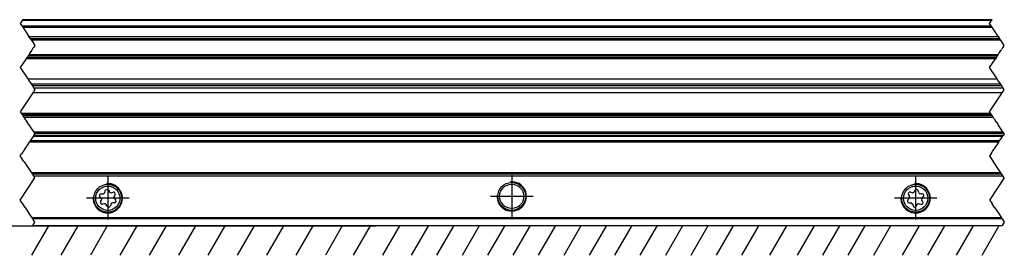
# Model space of a CAD drawing. Header units: millimetres. Extents: x -746 to 1006, y -92 to 517.
# Tile 37 of 59: x -363 to -229, y 205 to 237. Entities that reach past the tile are written whole.
import ezdxf

# ---------------------------------------------------------------- set-up
doc = ezdxf.new("R2010")
doc.units = ezdxf.units.MM
doc.linetypes.add('DOT_CENTER', pattern=[14, 12, -1, 0, -1])
doc.layers.add('1', color=7, linetype='Continuous')

# ---------------------------------------------------------------- blocks, each defined once
blk = doc.blocks.new('REGLA_SV2-620-T__19', base_point=(-529.95, 218.55))
at = {"color": 2, "linetype": 'DOT_CENTER'}
for p, q in [((-363.11, 236.45), (-363.38, 236.05)), ((-363.38, 236.05), (-363.16, 235.73)), ((-363.04, 236.55), (-363.11, 236.45)), ((-231.38, 236.05), (-231.11, 236.45)), ((-231.16, 235.73), (-231.38, 236.05)), ((-231.11, 236.45), (-231.04, 236.55)), ((-363.16, 235.73), (-363.04, 235.55)), ((-363.04, 235.55), (-362.2, 234.29)), ((-231.04, 235.55), (-231.16, 235.73)), ((-230.2, 234.29), (-231.04, 235.55)), ((-362.01, 234.01), (-362.2, 234.29)), ((-362.01, 234.01), (-361.88, 233.81)), ((-361.88, 233.81), (-361.68, 233.5)), ((-361.68, 233.5), (-361.38, 233.05)), ((-230.2, 234.29), (-230.01, 234.01)), ((-229.88, 233.81), (-230.01, 234.01)), ((-229.68, 233.5), (-229.88, 233.81)), ((-229.38, 233.05), (-229.68, 233.5)), ((-362.11, 231.95), (-362.22, 231.78)), ((-362.01, 232.09), (-362.11, 231.95)), ((-361.84, 232.35), (-362.01, 232.09)), ((-361.77, 232.46), (-361.84, 232.35)), ((-361.72, 232.53), (-361.77, 232.46)), ((-361.72, 232.53), (-361.6, 232.72)), ((-361.6, 232.72), (-361.52, 232.83)), ((-361.38, 233.05), (-361.52, 232.83)), ((-230.22, 231.78), (-230.11, 231.95)), ((-230.11, 231.95), (-230.01, 232.09)), ((-230.01, 232.09), (-229.84, 232.35)), ((-229.84, 232.35), (-229.77, 232.46)), ((-229.77, 232.46), (-229.72, 232.53)), ((-229.6, 232.72), (-229.72, 232.53)), ((-229.52, 232.83), (-229.6, 232.72)), ((-229.52, 232.83), (-229.38, 233.05)), ((-362.58, 231.24), (-363.38, 230.05)), ((-362.58, 231.24), (-362.45, 231.44)), ((-362.35, 231.58), (-362.45, 231.44)), ((-362.3, 231.66), (-362.35, 231.58)), ((-362.22, 231.78), (-362.3, 231.66)), ((-231.38, 230.05), (-230.58, 231.24)), ((-230.45, 231.44), (-230.58, 231.24)), ((-230.45, 231.44), (-230.35, 231.58)), ((-230.35, 231.58), (-230.31, 231.66)), ((-230.31, 231.66), (-230.22, 231.78)), ((-363.38, 230.05), (-362.34, 228.5)), ((-230.34, 228.5), (-231.38, 230.05)), ((-362.34, 228.5), (-362.24, 228.35)), ((-362.24, 228.35), (-361.9, 227.84)), ((-230.24, 228.35), (-230.34, 228.5)), ((-229.9, 227.84), (-230.24, 228.35)), ((-361.67, 226.6), (-363.38, 224.05)), ((-361.9, 227.84), (-361.71, 227.55)), ((-361.71, 227.55), (-361.52, 227.26)), ((-361.58, 226.75), (-361.67, 226.6)), ((-361.38, 227.05), (-361.58, 226.75)), ((-361.52, 227.26), (-361.38, 227.05)), ((-231.38, 224.05), (-229.68, 226.6)), ((-229.71, 227.55), (-229.9, 227.84)), ((-229.52, 227.26), (-229.71, 227.55)), ((-229.68, 226.6), (-229.58, 226.75)), ((-229.58, 226.75), (-229.38, 227.05)), ((-229.38, 227.05), (-229.52, 227.26)), ((-363.38, 224.05), (-363.25, 223.86)), ((-231.25, 223.86), (-231.38, 224.05)), ((-363.25, 223.86), (-363.12, 223.66)), ((-363.12, 223.66), (-363.02, 223.52)), ((-363.02, 223.52), (-362.97, 223.44)), ((-362.97, 223.44), (-362.89, 223.32)), ((-362.89, 223.32), (-362.78, 223.15)), ((-362.78, 223.15), (-362.68, 223.01)), ((-362.68, 223.01), (-362.6, 222.89)), ((-362.6, 222.89), (-362.51, 222.75)), ((-362.51, 222.75), (-362.44, 222.64)), ((-362.44, 222.64), (-362.39, 222.57)), ((-362.27, 222.38), (-362.39, 222.57)), ((-231.12, 223.66), (-231.25, 223.86)), ((-231.02, 223.52), (-231.12, 223.66)), ((-230.97, 223.44), (-231.02, 223.52)), ((-230.89, 223.32), (-230.97, 223.44)), ((-230.78, 223.15), (-230.89, 223.32)), ((-230.68, 223.01), (-230.78, 223.15)), ((-230.6, 222.89), (-230.68, 223.01)), ((-230.51, 222.75), (-230.6, 222.89)), ((-230.44, 222.64), (-230.51, 222.75)), ((-230.39, 222.57), (-230.44, 222.64)), ((-230.39, 222.57), (-230.27, 222.38)), ((-362.21, 222.3), (-362.27, 222.38)), ((-362.19, 222.27), (-362.21, 222.3)), ((-362.19, 222.27), (-361.74, 221.6)), ((-361.74, 221.6), (-361.54, 221.29)), ((-361.54, 221.29), (-361.4, 221.09)), ((-230.27, 222.38), (-230.21, 222.3)), ((-230.21, 222.3), (-230.19, 222.27)), ((-229.74, 221.6), (-230.19, 222.27)), ((-229.54, 221.29), (-229.74, 221.6)), ((-229.4, 221.09), (-229.54, 221.29)), ((-362.14, 219.9), (-362.37, 219.55)), ((-362.02, 220.09), (-362.14, 219.9)), ((-361.63, 220.67), (-362.02, 220.09)), ((-361.61, 220.69), (-361.63, 220.67)), ((-361.54, 220.81), (-361.61, 220.69)), ((-361.54, 220.81), (-361.38, 221.05)), ((-361.38, 221.05), (-361.4, 221.09)), ((-230.37, 219.55), (-230.14, 219.9)), ((-230.14, 219.9), (-230.02, 220.09)), ((-230.02, 220.09), (-229.63, 220.67)), ((-229.63, 220.67), (-229.62, 220.69)), ((-229.62, 220.69), (-229.54, 220.81)), ((-229.38, 221.05), (-229.54, 220.81)), ((-229.4, 221.09), (-229.38, 221.05)), ((-362.5, 219.37), (-362.98, 218.65)), ((-230.98, 218.65), (-230.5, 219.37))]:
    blk.add_line(p, q, dxfattribs=at)
at = {"color": 3, "linetype": 'Continuous'}
for p, q in [((-231.11, 236.45), (-363.11, 236.45)), ((-363.16, 235.73), (-231.16, 235.73)), ((-363.04, 235.55), (-231.04, 235.55)), ((-362.2, 234.29), (-230.2, 234.29)), ((-361.88, 233.81), (-229.88, 233.81)), ((-230.58, 231.24), (-362.58, 231.24)), ((-362.45, 231.44), (-230.45, 231.44)), ((-230.22, 231.78), (-362.22, 231.78)), ((-363.25, 223.86), (-231.25, 223.86)), ((-231.12, 223.66), (-363.12, 223.66)), ((-362.89, 223.32), (-230.89, 223.32)), ((-229.54, 221.29), (-361.54, 221.29)), ((-229.54, 220.81), (-361.54, 220.81))]:
    blk.add_line(p, q, dxfattribs=at)
at = {"color": 7, "linetype": 'Continuous'}
for p, q in [((-231.04, 236.55), (-363.04, 236.55)), ((-362.01, 234.01), (-230.01, 234.01)), ((-230.35, 231.58), (-362.35, 231.58)), ((-362.34, 228.5), (-230.34, 228.5)), ((-361.9, 227.84), (-229.9, 227.84)), ((-229.71, 227.55), (-361.71, 227.55)), ((-229.68, 226.6), (-361.67, 226.6)), ((-229.52, 227.26), (-361.52, 227.26)), ((-363.02, 223.52), (-231.02, 223.52)), ((-229.4, 221.09), (-361.4, 221.09))]:
    blk.add_line(p, q, dxfattribs=at)
blk = doc.blocks.new('SOPORTE_SV2-T__20', base_point=(-532.95, 208.55))
at = {"color": 2, "linetype": 'DOT_CENTER'}
for p, q in [((-362.14, 219.9), (-362.37, 219.55)), ((-362.02, 220.09), (-362.14, 219.9)), ((-361.63, 220.67), (-362.02, 220.09)), ((-361.61, 220.69), (-361.63, 220.67)), ((-230.37, 219.55), (-230.14, 219.9)), ((-230.14, 219.9), (-230.02, 220.09)), ((-230.02, 220.09), (-229.63, 220.67)), ((-229.63, 220.67), (-229.62, 220.69)), ((-363.04, 218.55), (-363.18, 218.35)), ((-362.98, 218.65), (-363.04, 218.55)), ((-362.5, 219.37), (-362.98, 218.65)), ((-362.37, 219.55), (-362.5, 219.37)), ((-231.18, 218.35), (-231.04, 218.55)), ((-231.04, 218.55), (-230.98, 218.65)), ((-230.98, 218.65), (-230.5, 219.37)), ((-230.5, 219.37), (-230.37, 219.55)), ((-363.38, 218.05), (-363.18, 218.35)), ((-362.87, 217.3), (-363.38, 218.05)), ((-362.83, 217.23), (-362.87, 217.3)), ((-362.83, 217.23), (-361.84, 215.75)), ((-231.18, 218.35), (-231.38, 218.05)), ((-231.38, 218.05), (-230.88, 217.3)), ((-230.88, 217.3), (-230.83, 217.23)), ((-229.84, 215.75), (-230.83, 217.23)), ((-363.38, 212.05), (-361.38, 215.05)), ((-361.84, 215.75), (-361.71, 215.55)), ((-361.71, 215.55), (-361.58, 215.35)), ((-361.58, 215.35), (-361.48, 215.2)), ((-361.39, 215.07), (-361.48, 215.2)), ((-361.38, 215.05), (-361.39, 215.07)), ((-229.38, 215.05), (-231.38, 212.05)), ((-229.71, 215.55), (-229.84, 215.75)), ((-229.58, 215.35), (-229.71, 215.55)), ((-229.48, 215.2), (-229.58, 215.35)), ((-229.39, 215.07), (-229.48, 215.2)), ((-229.39, 215.07), (-229.38, 215.05)), ((-363.18, 211.75), (-363.38, 212.05)), ((-231.38, 212.05), (-231.18, 211.75)), ((-363.04, 211.55), (-363.18, 211.75)), ((-362.71, 211.05), (-363.04, 211.55)), ((-362.71, 211.05), (-362.18, 210.25)), ((-231.18, 211.75), (-231.04, 211.55)), ((-230.71, 211.05), (-231.04, 211.55)), ((-230.71, 211.05), (-230.18, 210.25)), ((-362.04, 210.05), (-362.18, 210.25)), ((-361.76, 209.63), (-362.04, 210.05)), ((-361.76, 209.63), (-361.67, 209.49)), ((-361.38, 209.05), (-361.67, 209.49)), ((-230.18, 210.25), (-229.76, 209.63)), ((-229.67, 209.49), (-229.76, 209.63)), ((-229.67, 209.49), (-229.38, 209.05)), ((-361.67, 208.61), (-361.71, 208.55)), ((-361.67, 208.61), (-361.38, 209.05)), ((-229.71, 208.55), (-229.67, 208.61)), ((-229.38, 209.05), (-229.67, 208.61))]:
    blk.add_line(p, q, dxfattribs=at)
at = {"color": 3, "linetype": 'Continuous'}
for p, q in [((-230.14, 219.9), (-362.14, 219.9)), ((-230.02, 220.09), (-362.02, 220.09)), ((-229.63, 220.67), (-361.63, 220.67)), ((-229.84, 215.75), (-361.84, 215.75)), ((-361.58, 215.35), (-229.58, 215.35)), ((-229.76, 209.63), (-361.76, 209.63)), ((-229.67, 209.49), (-361.67, 209.49)), ((-361.67, 208.61), (-229.67, 208.61))]:
    blk.add_line(p, q, dxfattribs=at)
at = {"color": 7, "linetype": 'Continuous'}
for p, q in [((-229.62, 220.69), (-361.61, 220.69)), ((-229.71, 215.55), (-361.71, 215.55)), ((-351.87, 213.08), (-351.8, 213.33)), ((-351.37, 213.39), (-351.24, 213.16)), ((-241.53, 213.39), (-241.66, 213.16)), ((-241.03, 213.08), (-241.1, 213.33)), ((-352.34, 212.33), (-352.52, 212.52)), ((-352.43, 211.82), (-352.3, 212.05)), ((-352.35, 212.91), (-352.09, 212.91)), ((-350.99, 213.05), (-350.73, 213.12)), ((-350.47, 212.78), (-350.6, 212.55)), ((-350.56, 212.27), (-350.38, 212.08)), ((-242.34, 212.27), (-242.52, 212.08)), ((-242.43, 212.78), (-242.3, 212.55)), ((-241.91, 213.05), (-242.17, 213.12)), ((-240.55, 212.91), (-240.81, 212.91)), ((-240.47, 211.82), (-240.6, 212.05)), ((-240.56, 212.33), (-240.38, 212.52)), ((-351.92, 211.55), (-352.17, 211.48)), ((-351.53, 211.21), (-351.66, 211.44)), ((-351.03, 211.52), (-351.1, 211.27)), ((-350.55, 211.69), (-350.81, 211.69)), ((-242.35, 211.69), (-242.09, 211.69)), ((-241.87, 211.52), (-241.8, 211.27)), ((-241.37, 211.21), (-241.24, 211.44)), ((-240.98, 211.55), (-240.73, 211.48)), ((-229.71, 208.55), (-361.71, 208.55))]:
    blk.add_line(p, q, dxfattribs=at)
for centre, radius in [((-351.45, 212.3), 1.9), ((-351.45, 212.3), 1.65), ((-296.45, 212.55), 1.9), ((-296.45, 212.55), 1.65), ((-241.45, 212.3), 1.9), ((-241.45, 212.3), 1.65)]:
    blk.add_circle(centre, radius, dxfattribs=at)
for centre, start, end in [((-351.57, 213.27), 30.1519, 163.8716), ((-241.33, 213.27), 16.1284, 149.8481), ((-352.35, 212.68), 90.5656, 223.8716), ((-352.5, 212.17), 330.5656, 43.8716), ((-352.09, 213.15), 270.5656, 343.8716), ((-351.04, 213.28), 210.1519, 283.4579), ((-350.67, 212.89), 330.5656, 103.4579), ((-350.4, 212.43), 150.5656, 223.8716), ((-350.55, 211.92), 270.5656, 43.8716), ((-242.35, 211.92), 136.1284, 269.4344), ((-242.23, 212.89), 76.5421, 209.4344), ((-242.5, 212.43), 316.1284, 29.4344), ((-241.86, 213.28), 256.5421, 329.8481), ((-240.81, 213.15), 196.1284, 269.4344), ((-240.4, 212.17), 136.1284, 209.4344), ((-240.55, 212.68), 316.1284, 89.4344), ((-352.23, 211.71), 150.5656, 283.8716), ((-351.86, 211.32), 30.5656, 103.8716), ((-351.33, 211.33), 210.5656, 343.8706), ((-350.81, 211.45), 90.5656, 163.8706), ((-242.09, 211.45), 16.1294, 89.4344), ((-241.57, 211.33), 196.1294, 329.4344), ((-241.04, 211.32), 76.1284, 149.4344), ((-240.67, 211.71), 256.1284, 29.4344)]:
    blk.add_arc(centre, 0.233, start, end, dxfattribs=at)
at = {"layer": '1', "color": 2, "linetype": 'DOT_CENTER'}
for p, q in [((-351.45, 215.2), (-351.45, 209.4)), ((-296.45, 215.45), (-296.45, 209.65)), ((-241.45, 215.2), (-241.45, 209.4)), ((-348.55, 212.3), (-354.35, 212.3)), ((-293.55, 212.55), (-299.35, 212.55)), ((-238.55, 212.3), (-244.35, 212.3))]:
    blk.add_line(p, q, dxfattribs=at)
at = {"layer": '1', "color": 30, "linetype": 'Continuous'}
for centre in [(-296.45, 212.55), (-351.45, 212.3), (-241.45, 212.3)]:
    blk.add_arc(centre, 2, 175, 95, dxfattribs=at)
blk = doc.blocks.new('REGLA_SV2-620-T__22', base_point=(-532.95, 208.55))
for name, p in [('REGLA_SV2-620-T__19', (-529.95, 218.55)), ('SOPORTE_SV2-T__20', (-532.95, 208.55))]:
    blk.add_blockref(name, p)
blk = doc.blocks.new('Bottom2', base_point=(-445.45, 222.55))
at = {"layer": '1', "color": 2, "linetype": 'Continuous'}
for p, q in [((-571.519, 208.55), (-314.969, 208.55)), ((-359.519, 208.55), (-361.828, 204.55)), ((-355.519, 208.55), (-357.828, 204.55)), ((-351.519, 208.55), (-353.828, 204.55)), ((-347.519, 208.55), (-349.828, 204.55)), ((-343.519, 208.55), (-345.828, 204.55)), ((-339.519, 208.55), (-341.828, 204.55)), ((-335.519, 208.55), (-337.828, 204.55)), ((-331.519, 208.55), (-333.828, 204.55)), ((-327.519, 208.55), (-329.828, 204.55)), ((-323.519, 208.55), (-325.828, 204.55)), ((-319.519, 208.55), (-321.828, 204.55)), ((-317.987, 204.55), (-315.678, 208.55)), ((-313.999, 204.55), (-311.689, 208.55)), ((-310.085, 204.55), (-307.741, 208.609)), ((-307.95, 208.609), (-269.681, 208.609)), ((-306.625, 204.55), (-304.281, 208.609)), ((-303.165, 204.55), (-300.821, 208.609)), ((-299.705, 204.55), (-297.361, 208.609)), ((-296.245, 204.55), (-293.901, 208.609)), ((-292.785, 204.55), (-290.441, 208.609)), ((-289.325, 204.55), (-286.981, 208.609)), ((-285.865, 204.55), (-283.521, 208.609)), ((-282.405, 204.55), (-280.061, 208.609)), ((-278.945, 204.55), (-276.601, 208.609)), ((-275.485, 204.55), (-273.141, 208.609)), ((-272.025, 204.55), (-269.681, 208.609)), ((-268.565, 204.55), (-266.255, 208.55)), ((-265.105, 204.55), (-262.795, 208.55)), ((-261.32, 204.55), (-259.011, 208.55)), ((-257.536, 204.55), (-255.226, 208.55)), ((-254.076, 204.55), (-251.766, 208.55)), ((-250.616, 204.55), (-248.306, 208.55)), ((-247.156, 204.55), (-244.812, 208.609)), ((-243.241, 204.55), (-240.932, 208.55)), ((-239.781, 204.55), (-237.472, 208.55)), ((-235.867, 204.55), (-233.558, 208.55)), ((-232.407, 204.55), (-230.064, 208.609))]:
    blk.add_line(p, q, dxfattribs=at)
at = {"layer": '1', "color": 7, "linetype": 'Continuous'}
blk.add_line((-272.025, 204.55), (-269.681, 208.609), dxfattribs=at)
blk.add_blockref('REGLA_SV2-620-T__22', (-532.95, 208.55))

msp = doc.modelspace()

# ---------------------------------------------------------------- block references
msp.add_blockref('Bottom2', (-445.45, 222.55))

doc.saveas('drawing.dxf')
